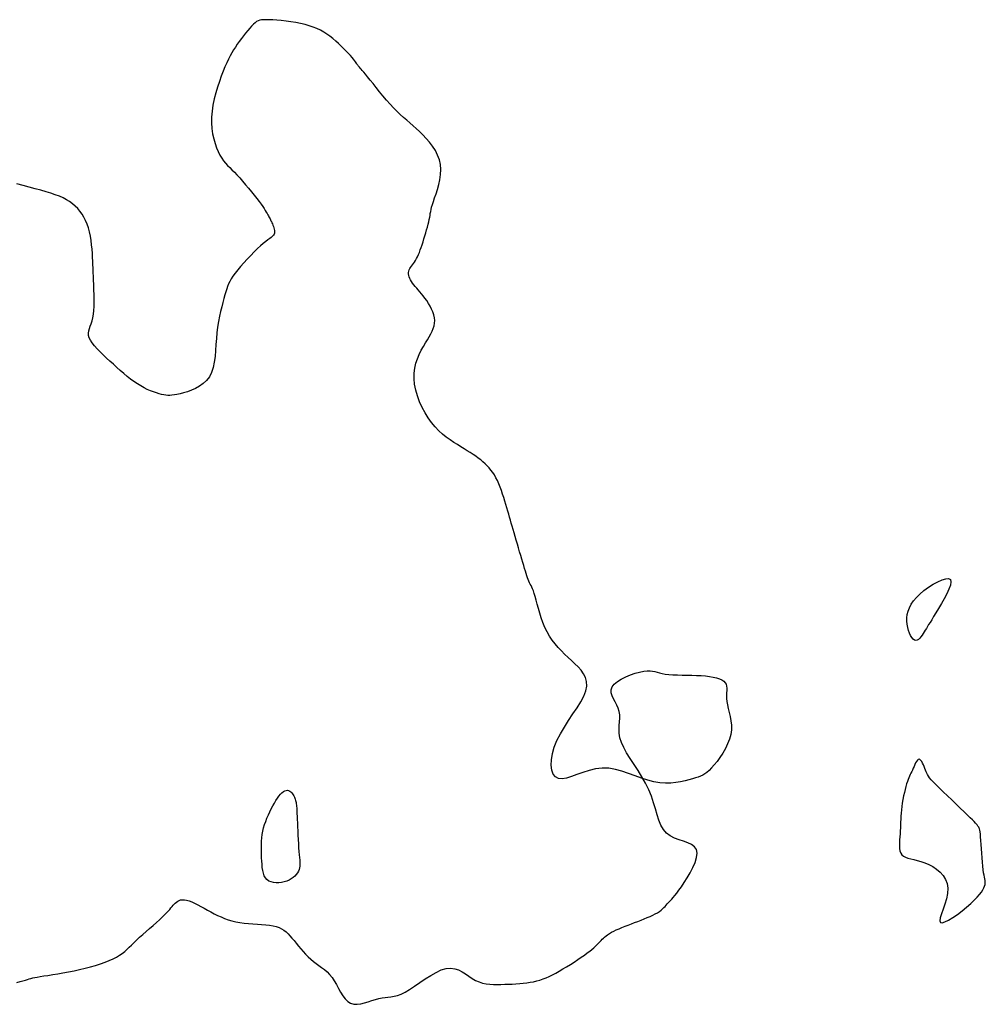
# Model space of a CAD drawing. Header units: millimetres. Extents: x 32690613 to 32693367, y 5343692 to 5344708.
# Tile 73 of 256: x 32692365 to 32692383, y 5343723 to 5343741. Entities that reach past the tile are written whole.
import ezdxf

# ---------------------------------------------------------------- set-up
doc = ezdxf.new("R2010")
doc.units = ezdxf.units.MM
doc.header["$LTSCALE"] = 20
doc.layers.add('02-DGM_HL_494.00', color=122, linetype='Continuous')

msp = doc.modelspace()

# ---------------------------------------------------------------- linework, layer by layer
at = {"layer": '02-DGM_HL_494.00', "elevation": 494, "flags": 128}
msp.add_lwpolyline([(32692364.62, 5343723.194), (32692364.681, 5343723.213), (32692364.734, 5343723.229), (32692364.779, 5343723.243), (32692364.817, 5343723.254), (32692364.851, 5343723.264), (32692364.884, 5343723.273), (32692364.919, 5343723.282), (32692364.958, 5343723.29), (32692365.004, 5343723.299), (32692365.06, 5343723.309), (32692365.128, 5343723.32), (32692365.207, 5343723.332), (32692365.296, 5343723.346), (32692365.391, 5343723.361), (32692365.491, 5343723.379), (32692365.595, 5343723.398), (32692365.701, 5343723.418), (32692365.806, 5343723.441), (32692365.91, 5343723.466), (32692366.01, 5343723.492), (32692366.107, 5343723.52), (32692366.199, 5343723.55), (32692366.286, 5343723.58), (32692366.366, 5343723.612), (32692366.439, 5343723.645), (32692366.505, 5343723.678), (32692366.562, 5343723.712), (32692366.612, 5343723.747), (32692366.658, 5343723.783), (32692366.701, 5343723.821), (32692366.742, 5343723.862), (32692366.785, 5343723.904), (32692366.831, 5343723.95), (32692366.881, 5343723.999), (32692366.938, 5343724.051), (32692367, 5343724.106), (32692367.064, 5343724.163), (32692367.13, 5343724.22), (32692367.196, 5343724.276), (32692367.258, 5343724.331), (32692367.317, 5343724.383), (32692367.369, 5343724.431), (32692367.413, 5343724.474), (32692367.45, 5343724.513), (32692367.482, 5343724.548), (32692367.509, 5343724.579), (32692367.532, 5343724.607), (32692367.553, 5343724.633), (32692367.573, 5343724.657), (32692367.592, 5343724.679), (32692367.613, 5343724.7), (32692367.635, 5343724.719), (32692367.66, 5343724.736), (32692367.686, 5343724.749), (32692367.716, 5343724.759), (32692367.749, 5343724.763), (32692367.787, 5343724.762), (32692367.829, 5343724.755), (32692367.875, 5343724.741), (32692367.926, 5343724.72), (32692367.981, 5343724.695), (32692368.038, 5343724.666), (32692368.099, 5343724.634), (32692368.161, 5343724.6), (32692368.224, 5343724.565), (32692368.288, 5343724.531), (32692368.352, 5343724.498), (32692368.416, 5343724.466), (32692368.481, 5343724.436), (32692368.548, 5343724.409), (32692368.616, 5343724.384), (32692368.687, 5343724.363), (32692368.761, 5343724.345), (32692368.838, 5343724.33), (32692368.918, 5343724.319), (32692369.001, 5343724.312), (32692369.084, 5343724.306), (32692369.167, 5343724.301), (32692369.248, 5343724.296), (32692369.326, 5343724.29), (32692369.399, 5343724.282), (32692369.465, 5343724.271), (32692369.525, 5343724.256), (32692369.578, 5343724.236), (32692369.625, 5343724.213), (32692369.669, 5343724.185), (32692369.709, 5343724.154), (32692369.747, 5343724.118), (32692369.784, 5343724.078), (32692369.822, 5343724.035), (32692369.861, 5343723.988), (32692369.902, 5343723.938), (32692369.943, 5343723.886), (32692369.987, 5343723.833), (32692370.032, 5343723.781), (32692370.078, 5343723.73), (32692370.126, 5343723.682), (32692370.176, 5343723.636), (32692370.227, 5343723.595), (32692370.279, 5343723.557), (32692370.331, 5343723.519), (32692370.383, 5343723.481), (32692370.435, 5343723.441), (32692370.485, 5343723.397), (32692370.533, 5343723.347), (32692370.579, 5343723.291), (32692370.621, 5343723.226), (32692370.662, 5343723.156), (32692370.702, 5343723.083), (32692370.742, 5343723.012), (32692370.784, 5343722.945), (32692370.829, 5343722.886), (32692370.878, 5343722.838), (32692370.931, 5343722.804), (32692370.991, 5343722.787), (32692371.055, 5343722.784), (32692371.123, 5343722.792), (32692371.193, 5343722.809), (32692371.263, 5343722.831), (32692371.333, 5343722.855), (32692371.401, 5343722.877), (32692371.465, 5343722.895), (32692371.525, 5343722.907), (32692371.582, 5343722.914), (32692371.637, 5343722.919), (32692371.693, 5343722.925), (32692371.752, 5343722.935), (32692371.815, 5343722.951), (32692371.884, 5343722.977), (32692371.961, 5343723.015), (32692372.047, 5343723.066), (32692372.141, 5343723.128), (32692372.24, 5343723.196), (32692372.342, 5343723.265), (32692372.445, 5343723.331), (32692372.547, 5343723.388), (32692372.645, 5343723.433), (32692372.738, 5343723.461), (32692372.822, 5343723.469), (32692372.9, 5343723.458), (32692372.973, 5343723.434), (32692373.041, 5343723.399), (32692373.106, 5343723.358), (32692373.169, 5343723.315), (32692373.231, 5343723.272), (32692373.294, 5343723.235), (32692373.359, 5343723.206), (32692373.426, 5343723.185), (32692373.493, 5343723.171), (32692373.562, 5343723.162), (32692373.632, 5343723.158), (32692373.703, 5343723.157), (32692373.774, 5343723.159), (32692373.845, 5343723.162), (32692373.917, 5343723.164), (32692373.988, 5343723.168), (32692374.058, 5343723.171), (32692374.128, 5343723.176), (32692374.196, 5343723.182), (32692374.263, 5343723.19), (32692374.328, 5343723.2), (32692374.391, 5343723.211), (32692374.452, 5343723.226), (32692374.512, 5343723.243), (32692374.57, 5343723.263), (32692374.629, 5343723.286), (32692374.688, 5343723.312), (32692374.748, 5343723.342), (32692374.811, 5343723.375), (32692374.876, 5343723.411), (32692374.945, 5343723.452), (32692375.015, 5343723.494), (32692375.087, 5343723.539), (32692375.158, 5343723.584), (32692375.227, 5343723.63), (32692375.292, 5343723.674), (32692375.352, 5343723.716), (32692375.407, 5343723.755), (32692375.454, 5343723.791), (32692375.494, 5343723.823), (32692375.528, 5343723.852), (32692375.558, 5343723.879), (32692375.584, 5343723.904), (32692375.607, 5343723.927), (32692375.628, 5343723.949), (32692375.648, 5343723.971), (32692375.669, 5343723.992), (32692375.689, 5343724.014), (32692375.711, 5343724.036), (32692375.735, 5343724.057), (32692375.762, 5343724.079), (32692375.792, 5343724.101), (32692375.826, 5343724.123), (32692375.864, 5343724.146), (32692375.907, 5343724.168), (32692375.955, 5343724.191), (32692376.007, 5343724.214), (32692376.062, 5343724.237), (32692376.12, 5343724.26), (32692376.179, 5343724.283), (32692376.24, 5343724.306), (32692376.302, 5343724.33), (32692376.363, 5343724.353), (32692376.424, 5343724.376), (32692376.483, 5343724.4), (32692376.541, 5343724.423), (32692376.595, 5343724.446), (32692376.646, 5343724.47), (32692376.693, 5343724.494), (32692376.735, 5343724.517), (32692376.772, 5343724.541), (32692376.804, 5343724.565), (32692376.831, 5343724.589), (32692376.856, 5343724.613), (32692376.878, 5343724.636), (32692376.899, 5343724.66), (32692376.919, 5343724.682), (32692376.938, 5343724.704), (32692376.959, 5343724.726), (32692376.981, 5343724.748), (32692377.005, 5343724.774), (32692377.033, 5343724.804), (32692377.064, 5343724.841), (32692377.1, 5343724.886), (32692377.141, 5343724.941), (32692377.189, 5343725.008), (32692377.242, 5343725.087), (32692377.298, 5343725.177), (32692377.354, 5343725.273), (32692377.404, 5343725.371), (32692377.444, 5343725.467), (32692377.472, 5343725.558), (32692377.482, 5343725.64), (32692377.471, 5343725.71), (32692377.436, 5343725.764), (32692377.38, 5343725.805), (32692377.309, 5343725.838), (32692377.228, 5343725.867), (32692377.142, 5343725.896), (32692377.056, 5343725.928), (32692376.974, 5343725.969), (32692376.903, 5343726.021), (32692376.845, 5343726.089), (32692376.798, 5343726.171), (32692376.76, 5343726.265), (32692376.727, 5343726.369), (32692376.694, 5343726.48), (32692376.66, 5343726.598), (32692376.62, 5343726.719), (32692376.57, 5343726.842), (32692376.51, 5343726.965), (32692376.441, 5343727.086), (32692376.367, 5343727.205), (32692376.291, 5343727.321), (32692376.218, 5343727.433), (32692376.151, 5343727.541), (32692376.095, 5343727.643), (32692376.052, 5343727.739), (32692376.025, 5343727.828), (32692376.012, 5343727.911), (32692376.009, 5343727.988), (32692376.012, 5343728.061), (32692376.018, 5343728.13), (32692376.022, 5343728.195), (32692376.022, 5343728.259), (32692376.012, 5343728.321), (32692375.992, 5343728.383), (32692375.963, 5343728.444), (32692375.931, 5343728.504), (32692375.901, 5343728.564), (32692375.875, 5343728.622), (32692375.86, 5343728.679), (32692375.859, 5343728.735), (32692375.877, 5343728.789), (32692375.917, 5343728.841), (32692375.977, 5343728.891), (32692376.05, 5343728.937), (32692376.133, 5343728.979), (32692376.222, 5343729.016), (32692376.311, 5343729.046), (32692376.396, 5343729.07), (32692376.473, 5343729.086), (32692376.538, 5343729.094), (32692376.593, 5343729.094), (32692376.641, 5343729.089), (32692376.685, 5343729.079), (32692376.728, 5343729.067), (32692376.773, 5343729.054), (32692376.823, 5343729.041), (32692376.88, 5343729.031), (32692376.949, 5343729.023), (32692377.026, 5343729.017), (32692377.11, 5343729.014), (32692377.198, 5343729.012), (32692377.29, 5343729.011), (32692377.382, 5343729.009), (32692377.473, 5343729.006), (32692377.561, 5343729.001), (32692377.643, 5343728.995), (32692377.719, 5343728.985), (32692377.789, 5343728.973), (32692377.851, 5343728.958), (32692377.905, 5343728.94), (32692377.951, 5343728.92), (32692377.988, 5343728.896), (32692378.015, 5343728.868), (32692378.032, 5343728.838), (32692378.041, 5343728.803), (32692378.044, 5343728.765), (32692378.043, 5343728.723), (32692378.041, 5343728.677), (32692378.039, 5343728.627), (32692378.04, 5343728.572), (32692378.045, 5343728.512), (32692378.057, 5343728.447), (32692378.073, 5343728.378), (32692378.091, 5343728.305), (32692378.108, 5343728.228), (32692378.123, 5343728.147), (32692378.131, 5343728.064), (32692378.131, 5343727.978), (32692378.12, 5343727.89), (32692378.096, 5343727.8), (32692378.061, 5343727.709), (32692378.018, 5343727.621), (32692377.968, 5343727.535), (32692377.915, 5343727.454), (32692377.86, 5343727.379), (32692377.806, 5343727.313), (32692377.755, 5343727.255), (32692377.71, 5343727.209), (32692377.668, 5343727.172), (32692377.629, 5343727.142), (32692377.59, 5343727.119), (32692377.549, 5343727.099), (32692377.504, 5343727.083), (32692377.454, 5343727.067), (32692377.396, 5343727.05), (32692377.33, 5343727.03), (32692377.255, 5343727.011), (32692377.172, 5343726.992), (32692377.082, 5343726.977), (32692376.986, 5343726.967), (32692376.884, 5343726.965), (32692376.776, 5343726.972), (32692376.665, 5343726.99), (32692376.549, 5343727.021), (32692376.431, 5343727.061), (32692376.31, 5343727.106), (32692376.187, 5343727.151), (32692376.063, 5343727.193), (32692375.938, 5343727.226), (32692375.812, 5343727.248), (32692375.687, 5343727.252), (32692375.563, 5343727.238), (32692375.441, 5343727.209), (32692375.324, 5343727.171), (32692375.212, 5343727.13), (32692375.109, 5343727.091), (32692375.014, 5343727.062), (32692374.931, 5343727.047), (32692374.861, 5343727.053), (32692374.805, 5343727.084), (32692374.764, 5343727.139), (32692374.737, 5343727.214), (32692374.726, 5343727.305), (32692374.73, 5343727.41), (32692374.749, 5343727.526), (32692374.783, 5343727.649), (32692374.833, 5343727.775), (32692374.897, 5343727.902), (32692374.973, 5343728.029), (32692375.054, 5343728.155), (32692375.136, 5343728.277), (32692375.215, 5343728.395), (32692375.285, 5343728.508), (32692375.341, 5343728.615), (32692375.38, 5343728.714), (32692375.396, 5343728.804), (32692375.393, 5343728.888), (32692375.371, 5343728.964), (32692375.336, 5343729.035), (32692375.289, 5343729.102), (32692375.233, 5343729.165), (32692375.172, 5343729.227), (32692375.107, 5343729.287), (32692375.042, 5343729.347), (32692374.978, 5343729.408), (32692374.916, 5343729.47), (32692374.855, 5343729.535), (32692374.797, 5343729.602), (32692374.742, 5343729.673), (32692374.691, 5343729.748), (32692374.645, 5343729.829), (32692374.604, 5343729.915), (32692374.568, 5343730.004), (32692374.536, 5343730.095), (32692374.508, 5343730.185), (32692374.484, 5343730.273), (32692374.461, 5343730.356), (32692374.441, 5343730.432), (32692374.422, 5343730.499), (32692374.405, 5343730.556), (32692374.388, 5343730.603), (32692374.372, 5343730.643), (32692374.357, 5343730.676), (32692374.343, 5343730.706), (32692374.329, 5343730.733), (32692374.315, 5343730.76), (32692374.302, 5343730.788), (32692374.289, 5343730.819), (32692374.276, 5343730.853), (32692374.263, 5343730.891), (32692374.249, 5343730.932), (32692374.235, 5343730.978), (32692374.22, 5343731.028), (32692374.204, 5343731.082), (32692374.187, 5343731.141), (32692374.168, 5343731.205), (32692374.148, 5343731.274), (32692374.127, 5343731.345), (32692374.106, 5343731.417), (32692374.085, 5343731.491), (32692374.064, 5343731.563), (32692374.043, 5343731.634), (32692374.023, 5343731.702), (32692374.004, 5343731.766), (32692373.987, 5343731.827), (32692373.97, 5343731.885), (32692373.953, 5343731.942), (32692373.936, 5343731.999), (32692373.92, 5343732.056), (32692373.903, 5343732.114), (32692373.885, 5343732.175), (32692373.867, 5343732.238), (32692373.847, 5343732.303), (32692373.827, 5343732.37), (32692373.805, 5343732.437), (32692373.782, 5343732.504), (32692373.758, 5343732.568), (32692373.733, 5343732.631), (32692373.707, 5343732.69), (32692373.679, 5343732.746), (32692373.649, 5343732.797), (32692373.618, 5343732.845), (32692373.585, 5343732.89), (32692373.55, 5343732.932), (32692373.514, 5343732.972), (32692373.475, 5343733.01), (32692373.434, 5343733.047), (32692373.391, 5343733.082), (32692373.345, 5343733.117), (32692373.297, 5343733.151), (32692373.246, 5343733.185), (32692373.193, 5343733.22), (32692373.136, 5343733.255), (32692373.077, 5343733.292), (32692373.014, 5343733.33), (32692372.949, 5343733.371), (32692372.881, 5343733.414), (32692372.811, 5343733.461), (32692372.74, 5343733.513), (32692372.669, 5343733.571), (32692372.599, 5343733.635), (32692372.53, 5343733.707), (32692372.463, 5343733.787), (32692372.399, 5343733.877), (32692372.338, 5343733.974), (32692372.283, 5343734.077), (32692372.235, 5343734.184), (32692372.194, 5343734.294), (32692372.162, 5343734.404), (32692372.14, 5343734.513), (32692372.13, 5343734.619), (32692372.132, 5343734.721), (32692372.145, 5343734.818), (32692372.167, 5343734.91), (32692372.196, 5343734.997), (32692372.23, 5343735.079), (32692372.267, 5343735.156), (32692372.307, 5343735.228), (32692372.346, 5343735.295), (32692372.382, 5343735.356), (32692372.417, 5343735.413), (32692372.447, 5343735.467), (32692372.473, 5343735.519), (32692372.495, 5343735.569), (32692372.51, 5343735.618), (32692372.519, 5343735.668), (32692372.521, 5343735.719), (32692372.515, 5343735.772), (32692372.502, 5343735.826), (32692372.484, 5343735.882), (32692372.46, 5343735.937), (32692372.433, 5343735.991), (32692372.402, 5343736.044), (32692372.37, 5343736.095), (32692372.337, 5343736.142), (32692372.304, 5343736.186), (32692372.272, 5343736.226), (32692372.24, 5343736.264), (32692372.21, 5343736.299), (32692372.18, 5343736.332), (32692372.153, 5343736.364), (32692372.127, 5343736.395), (32692372.104, 5343736.425), (32692372.083, 5343736.455), (32692372.065, 5343736.486), (32692372.051, 5343736.516), (32692372.039, 5343736.545), (32692372.031, 5343736.574), (32692372.026, 5343736.602), (32692372.026, 5343736.629), (32692372.029, 5343736.654), (32692372.037, 5343736.679), (32692372.049, 5343736.702), (32692372.063, 5343736.725), (32692372.08, 5343736.748), (32692372.099, 5343736.772), (32692372.119, 5343736.798), (32692372.139, 5343736.826), (32692372.159, 5343736.856), (32692372.178, 5343736.89), (32692372.196, 5343736.927), (32692372.214, 5343736.967), (32692372.232, 5343737.009), (32692372.249, 5343737.055), (32692372.266, 5343737.103), (32692372.283, 5343737.154), (32692372.3, 5343737.207), (32692372.317, 5343737.262), (32692372.334, 5343737.319), (32692372.351, 5343737.376), (32692372.367, 5343737.432), (32692372.383, 5343737.487), (32692372.396, 5343737.539), (32692372.408, 5343737.588), (32692372.418, 5343737.633), (32692372.426, 5343737.672), (32692372.432, 5343737.709), (32692372.438, 5343737.744), (32692372.445, 5343737.78), (32692372.453, 5343737.818), (32692372.463, 5343737.861), (32692372.477, 5343737.911), (32692372.496, 5343737.969), (32692372.52, 5343738.038), (32692372.546, 5343738.115), (32692372.573, 5343738.2), (32692372.598, 5343738.29), (32692372.619, 5343738.383), (32692372.633, 5343738.479), (32692372.638, 5343738.575), (32692372.63, 5343738.67), (32692372.609, 5343738.761), (32692372.576, 5343738.849), (32692372.533, 5343738.934), (32692372.481, 5343739.015), (32692372.424, 5343739.091), (32692372.362, 5343739.163), (32692372.298, 5343739.231), (32692372.234, 5343739.293), (32692372.171, 5343739.351), (32692372.111, 5343739.405), (32692372.051, 5343739.457), (32692371.991, 5343739.509), (32692371.931, 5343739.562), (32692371.87, 5343739.617), (32692371.808, 5343739.676), (32692371.744, 5343739.741), (32692371.678, 5343739.813), (32692371.61, 5343739.889), (32692371.543, 5343739.969), (32692371.477, 5343740.048), (32692371.413, 5343740.127), (32692371.354, 5343740.201), (32692371.3, 5343740.269), (32692371.252, 5343740.328), (32692371.211, 5343740.378), (32692371.178, 5343740.418), (32692371.151, 5343740.45), (32692371.128, 5343740.475), (32692371.11, 5343740.496), (32692371.096, 5343740.512), (32692371.084, 5343740.526), (32692371.074, 5343740.538), (32692371.065, 5343740.55), (32692371.056, 5343740.563), (32692371.046, 5343740.578), (32692371.035, 5343740.594), (32692371.021, 5343740.613), (32692371.004, 5343740.636), (32692370.983, 5343740.662), (32692370.957, 5343740.694), (32692370.926, 5343740.73), (32692370.889, 5343740.771), (32692370.848, 5343740.816), (32692370.803, 5343740.862), (32692370.754, 5343740.91), (32692370.703, 5343740.959), (32692370.65, 5343741.006), (32692370.595, 5343741.052), (32692370.539, 5343741.096), (32692370.482, 5343741.136), (32692370.422, 5343741.174), (32692370.359, 5343741.209), (32692370.293, 5343741.241), (32692370.223, 5343741.27), (32692370.148, 5343741.296), (32692370.068, 5343741.319), (32692369.982, 5343741.339), (32692369.892, 5343741.356), (32692369.8, 5343741.371), (32692369.709, 5343741.382), (32692369.62, 5343741.392), (32692369.536, 5343741.399), (32692369.459, 5343741.405), (32692369.391, 5343741.408), (32692369.334, 5343741.41), (32692369.286, 5343741.41), (32692369.246, 5343741.406), (32692369.211, 5343741.4), (32692369.18, 5343741.389), (32692369.151, 5343741.373), (32692369.123, 5343741.351), (32692369.092, 5343741.324), (32692369.059, 5343741.29), (32692369.023, 5343741.25), (32692368.984, 5343741.205), (32692368.945, 5343741.157), (32692368.904, 5343741.105), (32692368.864, 5343741.052), (32692368.825, 5343740.998), (32692368.787, 5343740.944), (32692368.751, 5343740.891), (32692368.716, 5343740.838), (32692368.683, 5343740.782), (32692368.651, 5343740.724), (32692368.619, 5343740.662), (32692368.587, 5343740.594), (32692368.554, 5343740.519), (32692368.519, 5343740.436), (32692368.484, 5343740.343), (32692368.448, 5343740.243), (32692368.413, 5343740.136), (32692368.38, 5343740.024), (32692368.351, 5343739.91), (32692368.327, 5343739.794), (32692368.31, 5343739.679), (32692368.3, 5343739.566), (32692368.299, 5343739.457), (32692368.307, 5343739.352), (32692368.321, 5343739.252), (32692368.341, 5343739.158), (32692368.367, 5343739.07), (32692368.395, 5343738.989), (32692368.427, 5343738.915), (32692368.46, 5343738.849), (32692368.494, 5343738.792), (32692368.529, 5343738.742), (32692368.565, 5343738.696), (32692368.603, 5343738.654), (32692368.644, 5343738.612), (32692368.686, 5343738.569), (32692368.732, 5343738.523), (32692368.781, 5343738.473), (32692368.833, 5343738.416), (32692368.888, 5343738.354), (32692368.944, 5343738.289), (32692369, 5343738.222), (32692369.055, 5343738.155), (32692369.107, 5343738.089), (32692369.156, 5343738.027), (32692369.199, 5343737.97), (32692369.236, 5343737.919), (32692369.268, 5343737.875), (32692369.294, 5343737.836), (32692369.317, 5343737.801), (32692369.335, 5343737.771), (32692369.351, 5343737.744), (32692369.364, 5343737.721), (32692369.376, 5343737.699), (32692369.387, 5343737.68), (32692369.397, 5343737.661), (32692369.407, 5343737.643), (32692369.416, 5343737.626), (32692369.424, 5343737.608), (32692369.433, 5343737.59), (32692369.442, 5343737.57), (32692369.452, 5343737.549), (32692369.461, 5343737.526), (32692369.471, 5343737.501), (32692369.479, 5343737.475), (32692369.486, 5343737.449), (32692369.491, 5343737.423), (32692369.492, 5343737.398), (32692369.49, 5343737.374), (32692369.482, 5343737.351), (32692369.47, 5343737.331), (32692369.453, 5343737.312), (32692369.429, 5343737.292), (32692369.401, 5343737.27), (32692369.366, 5343737.244), (32692369.326, 5343737.214), (32692369.279, 5343737.177), (32692369.227, 5343737.133), (32692369.169, 5343737.079), (32692369.106, 5343737.019), (32692369.041, 5343736.952), (32692368.976, 5343736.883), (32692368.912, 5343736.813), (32692368.851, 5343736.743), (32692368.796, 5343736.676), (32692368.747, 5343736.614), (32692368.706, 5343736.558), (32692368.673, 5343736.507), (32692368.647, 5343736.459), (32692368.624, 5343736.412), (32692368.605, 5343736.365), (32692368.588, 5343736.316), (32692368.572, 5343736.263), (32692368.554, 5343736.203), (32692368.535, 5343736.136), (32692368.514, 5343736.061), (32692368.492, 5343735.98), (32692368.471, 5343735.892), (32692368.45, 5343735.799), (32692368.431, 5343735.7), (32692368.415, 5343735.596), (32692368.402, 5343735.488), (32692368.392, 5343735.377), (32692368.384, 5343735.263), (32692368.376, 5343735.15), (32692368.366, 5343735.04), (32692368.351, 5343734.933), (32692368.33, 5343734.832), (32692368.3, 5343734.739), (32692368.259, 5343734.657), (32692368.206, 5343734.586), (32692368.143, 5343734.526), (32692368.072, 5343734.475), (32692367.997, 5343734.434), (32692367.919, 5343734.4), (32692367.843, 5343734.373), (32692367.771, 5343734.352), (32692367.704, 5343734.335), (32692367.647, 5343734.322), (32692367.597, 5343734.312), (32692367.552, 5343734.306), (32692367.512, 5343734.302), (32692367.474, 5343734.303), (32692367.436, 5343734.306), (32692367.397, 5343734.312), (32692367.355, 5343734.321), (32692367.308, 5343734.334), (32692367.257, 5343734.349), (32692367.203, 5343734.368), (32692367.146, 5343734.39), (32692367.086, 5343734.417), (32692367.024, 5343734.447), (32692366.961, 5343734.481), (32692366.897, 5343734.52), (32692366.832, 5343734.564), (32692366.768, 5343734.611), (32692366.703, 5343734.663), (32692366.639, 5343734.717), (32692366.574, 5343734.773), (32692366.509, 5343734.831), (32692366.444, 5343734.891), (32692366.379, 5343734.95), (32692366.315, 5343735.01), (32692366.252, 5343735.07), (32692366.191, 5343735.129), (32692366.136, 5343735.186), (32692366.086, 5343735.242), (32692366.043, 5343735.295), (32692366.01, 5343735.346), (32692365.987, 5343735.394), (32692365.975, 5343735.439), (32692365.973, 5343735.481), (32692365.979, 5343735.523), (32692365.99, 5343735.566), (32692366.006, 5343735.611), (32692366.023, 5343735.659), (32692366.04, 5343735.712), (32692366.055, 5343735.772), (32692366.067, 5343735.838), (32692366.074, 5343735.911), (32692366.079, 5343735.987), (32692366.08, 5343736.065), (32692366.08, 5343736.142), (32692366.079, 5343736.218), (32692366.077, 5343736.29), (32692366.074, 5343736.356), (32692366.072, 5343736.415), (32692366.07, 5343736.468), (32692366.068, 5343736.517), (32692366.066, 5343736.564), (32692366.064, 5343736.612), (32692366.062, 5343736.661), (32692366.06, 5343736.714), (32692366.058, 5343736.773), (32692366.055, 5343736.839), (32692366.052, 5343736.911), (32692366.047, 5343736.988), (32692366.041, 5343737.069), (32692366.033, 5343737.152), (32692366.022, 5343737.234), (32692366.009, 5343737.316), (32692365.992, 5343737.396), (32692365.971, 5343737.471), (32692365.947, 5343737.542), (32692365.919, 5343737.61), (32692365.887, 5343737.673), (32692365.852, 5343737.732), (32692365.812, 5343737.787), (32692365.769, 5343737.838), (32692365.723, 5343737.885), (32692365.672, 5343737.928), (32692365.617, 5343737.968), (32692365.557, 5343738.004), (32692365.493, 5343738.038), (32692365.422, 5343738.069), (32692365.345, 5343738.099), (32692365.261, 5343738.128), (32692365.17, 5343738.156), (32692365.071, 5343738.183), (32692364.966, 5343738.211), (32692364.854, 5343738.241), (32692364.738, 5343738.273), (32692364.618, 5343738.307)], dxfattribs=at)
for points in [[(32692382.275, 5343730.818), (32692382.285, 5343730.776), (32692382.274, 5343730.714), (32692382.247, 5343730.638), (32692382.206, 5343730.55), (32692382.157, 5343730.457), (32692382.104, 5343730.363), (32692382.05, 5343730.273), (32692381.999, 5343730.19), (32692381.956, 5343730.119), (32692381.92, 5343730.059), (32692381.889, 5343730.009), (32692381.862, 5343729.966), (32692381.839, 5343729.928), (32692381.819, 5343729.894), (32692381.799, 5343729.863), (32692381.78, 5343729.831), (32692381.76, 5343729.799), (32692381.739, 5343729.766), (32692381.717, 5343729.736), (32692381.694, 5343729.709), (32692381.671, 5343729.688), (32692381.647, 5343729.673), (32692381.622, 5343729.668), (32692381.597, 5343729.674), (32692381.571, 5343729.691), (32692381.546, 5343729.72), (32692381.522, 5343729.758), (32692381.5, 5343729.804), (32692381.481, 5343729.856), (32692381.466, 5343729.913), (32692381.455, 5343729.973), (32692381.449, 5343730.035), (32692381.45, 5343730.098), (32692381.458, 5343730.16), (32692381.474, 5343730.224), (32692381.498, 5343730.287), (32692381.532, 5343730.351), (32692381.575, 5343730.415), (32692381.63, 5343730.48), (32692381.696, 5343730.545), (32692381.774, 5343730.61), (32692381.86, 5343730.673), (32692381.949, 5343730.729), (32692382.036, 5343730.777), (32692382.117, 5343730.813), (32692382.187, 5343730.834), (32692382.241, 5343730.837)], [(32692381.323, 5343726.01), (32692381.319, 5343725.953), (32692381.314, 5343725.896), (32692381.31, 5343725.839), (32692381.309, 5343725.785), (32692381.312, 5343725.733), (32692381.319, 5343725.687), (32692381.334, 5343725.645), (32692381.355, 5343725.611), (32692381.386, 5343725.585), (32692381.425, 5343725.565), (32692381.471, 5343725.548), (32692381.525, 5343725.535), (32692381.584, 5343725.521), (32692381.648, 5343725.505), (32692381.717, 5343725.486), (32692381.789, 5343725.462), (32692381.864, 5343725.429), (32692381.939, 5343725.389), (32692382.012, 5343725.341), (32692382.078, 5343725.285), (32692382.135, 5343725.221), (32692382.181, 5343725.148), (32692382.212, 5343725.068), (32692382.225, 5343724.978), (32692382.22, 5343724.881), (32692382.199, 5343724.779), (32692382.17, 5343724.678), (32692382.136, 5343724.582), (32692382.106, 5343724.495), (32692382.083, 5343724.421), (32692382.074, 5343724.366), (32692382.084, 5343724.333), (32692382.117, 5343724.326), (32692382.171, 5343724.342), (32692382.24, 5343724.376), (32692382.321, 5343724.426), (32692382.407, 5343724.486), (32692382.496, 5343724.553), (32692382.581, 5343724.622), (32692382.659, 5343724.689), (32692382.726, 5343724.752), (32692382.781, 5343724.809), (32692382.826, 5343724.861), (32692382.861, 5343724.908), (32692382.889, 5343724.95), (32692382.909, 5343724.988), (32692382.922, 5343725.022), (32692382.93, 5343725.052), (32692382.934, 5343725.079), (32692382.934, 5343725.103), (32692382.931, 5343725.129), (32692382.926, 5343725.156), (32692382.919, 5343725.188), (32692382.911, 5343725.226), (32692382.902, 5343725.272), (32692382.894, 5343725.329), (32692382.886, 5343725.396), (32692382.879, 5343725.473), (32692382.873, 5343725.556), (32692382.867, 5343725.642), (32692382.862, 5343725.727), (32692382.857, 5343725.808), (32692382.852, 5343725.884), (32692382.846, 5343725.949), (32692382.841, 5343726.002), (32692382.835, 5343726.044), (32692382.829, 5343726.076), (32692382.823, 5343726.101), (32692382.816, 5343726.119), (32692382.81, 5343726.133), (32692382.803, 5343726.144), (32692382.796, 5343726.154), (32692382.788, 5343726.165), (32692382.778, 5343726.177), (32692382.766, 5343726.193), (32692382.748, 5343726.213), (32692382.724, 5343726.24), (32692382.692, 5343726.273), (32692382.651, 5343726.314), (32692382.598, 5343726.365), (32692382.535, 5343726.427), (32692382.461, 5343726.496), (32692382.382, 5343726.571), (32692382.299, 5343726.649), (32692382.217, 5343726.728), (32692382.138, 5343726.803), (32692382.066, 5343726.874), (32692382.003, 5343726.936), (32692381.952, 5343726.989), (32692381.912, 5343727.033), (32692381.881, 5343727.07), (32692381.858, 5343727.102), (32692381.841, 5343727.13), (32692381.827, 5343727.157), (32692381.816, 5343727.184), (32692381.804, 5343727.213), (32692381.792, 5343727.246), (32692381.778, 5343727.28), (32692381.764, 5343727.315), (32692381.748, 5343727.347), (32692381.732, 5343727.376), (32692381.716, 5343727.399), (32692381.699, 5343727.414), (32692381.682, 5343727.42), (32692381.665, 5343727.415), (32692381.649, 5343727.401), (32692381.633, 5343727.378), (32692381.617, 5343727.35), (32692381.601, 5343727.318), (32692381.586, 5343727.284), (32692381.571, 5343727.249), (32692381.556, 5343727.216), (32692381.542, 5343727.185), (32692381.528, 5343727.157), (32692381.514, 5343727.129), (32692381.501, 5343727.101), (32692381.487, 5343727.071), (32692381.474, 5343727.038), (32692381.46, 5343727), (32692381.446, 5343726.956), (32692381.431, 5343726.906), (32692381.417, 5343726.85), (32692381.403, 5343726.789), (32692381.389, 5343726.725), (32692381.377, 5343726.659), (32692381.365, 5343726.592), (32692381.355, 5343726.526), (32692381.347, 5343726.462), (32692381.341, 5343726.4), (32692381.337, 5343726.342), (32692381.334, 5343726.285), (32692381.332, 5343726.23), (32692381.331, 5343726.175), (32692381.329, 5343726.121), (32692381.327, 5343726.066)], [(32692369.847, 5343726.746), (32692369.859, 5343726.726), (32692369.87, 5343726.705), (32692369.878, 5343726.685), (32692369.885, 5343726.664), (32692369.891, 5343726.642), (32692369.896, 5343726.621), (32692369.9, 5343726.599), (32692369.903, 5343726.576), (32692369.906, 5343726.553), (32692369.909, 5343726.528), (32692369.911, 5343726.5), (32692369.913, 5343726.469), (32692369.914, 5343726.432), (32692369.916, 5343726.39), (32692369.918, 5343726.34), (32692369.921, 5343726.282), (32692369.923, 5343726.215), (32692369.926, 5343726.141), (32692369.93, 5343726.063), (32692369.933, 5343725.981), (32692369.938, 5343725.9), (32692369.942, 5343725.82), (32692369.947, 5343725.744), (32692369.953, 5343725.675), (32692369.958, 5343725.613), (32692369.964, 5343725.559), (32692369.969, 5343725.512), (32692369.972, 5343725.47), (32692369.973, 5343725.432), (32692369.972, 5343725.397), (32692369.967, 5343725.365), (32692369.958, 5343725.333), (32692369.944, 5343725.301), (32692369.926, 5343725.27), (32692369.903, 5343725.239), (32692369.876, 5343725.21), (32692369.844, 5343725.182), (32692369.809, 5343725.157), (32692369.768, 5343725.134), (32692369.724, 5343725.115), (32692369.676, 5343725.1), (32692369.626, 5343725.089), (32692369.574, 5343725.082), (32692369.522, 5343725.081), (32692369.473, 5343725.086), (32692369.426, 5343725.098), (32692369.384, 5343725.116), (32692369.348, 5343725.142), (32692369.319, 5343725.176), (32692369.297, 5343725.217), (32692369.28, 5343725.264), (32692369.268, 5343725.316), (32692369.26, 5343725.372), (32692369.255, 5343725.432), (32692369.251, 5343725.493), (32692369.248, 5343725.555), (32692369.246, 5343725.618), (32692369.244, 5343725.68), (32692369.243, 5343725.743), (32692369.244, 5343725.805), (32692369.246, 5343725.868), (32692369.251, 5343725.931), (32692369.259, 5343725.994), (32692369.271, 5343726.057), (32692369.286, 5343726.12), (32692369.304, 5343726.183), (32692369.325, 5343726.245), (32692369.349, 5343726.306), (32692369.375, 5343726.367), (32692369.403, 5343726.425), (32692369.431, 5343726.482), (32692369.46, 5343726.537), (32692369.489, 5343726.588), (32692369.519, 5343726.637), (32692369.548, 5343726.682), (32692369.576, 5343726.722), (32692369.605, 5343726.757), (32692369.632, 5343726.786), (32692369.659, 5343726.808), (32692369.685, 5343726.823), (32692369.71, 5343726.831), (32692369.734, 5343726.832), (32692369.757, 5343726.827), (32692369.778, 5343726.817), (32692369.798, 5343726.802), (32692369.816, 5343726.785), (32692369.832, 5343726.766)]]:
    msp.add_lwpolyline(points, close=True, dxfattribs=at)

doc.saveas('drawing.dxf')
